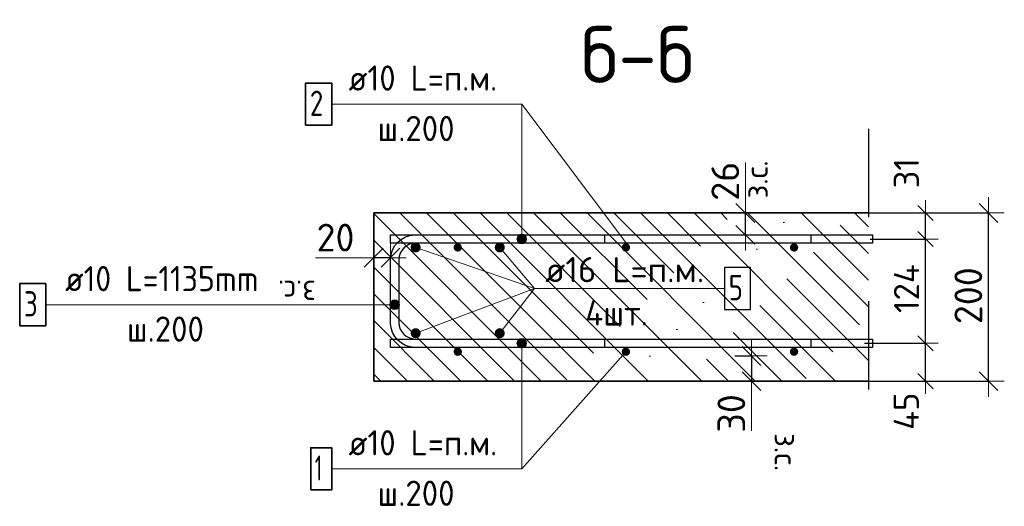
# Model space of a CAD drawing. Header units: metres. Extents: x -38 to 106, y -15 to 20.
# Tile 32 of 40: x 71.746 to 72.918, y 7.193 to 7.772. Entities that reach past the tile are written whole.
import ezdxf

# ---------------------------------------------------------------- set-up
doc = ezdxf.new("R2010")
doc.units = ezdxf.units.M
doc.header["$PDMODE"] = 65
doc.linetypes.add('______4', pattern=[0.135, 0.105, -0.03])
for name, color, linetype, lineweight in [('XR$6$STANDARD_1', 7, 'Continuous', 25), ('XR$6$Арм. стержнями верхней зоны', 180, 'Continuous', 35), ('XR$6$Арм. стержнями нижней зоны', 180, 'Continuous', 35), ('XR$6$Арм.стержн. Арматура края', 96, 'Continuous', 35), ('XR$6$Арм.стержн. Доп. арматура', 180, 'Continuous', 35), ('XR$6$Размерная линия (1)', 7, 'Continuous', 13), ('XR$6$Размерная линия_ общее', 7, 'Continuous', 13)]:
    doc.layers.add(name, color=color, linetype=linetype, lineweight=lineweight)
doc.styles.add('ISOCPEUR', font='txt')
doc.dimstyles.new('DIMSTYLE_10', dxfattribs={"dimtxt": 0.033, "dimasz": 0.0375, "dimexe": 0, "dimexo": 0, "dimgap": 0.0165, "dimtad": 2, "dimdec": 0, "dimlfac": 1000, "dimrnd": 1, "dimzin": 12, "dimdsep": 46, "dimtxsty": 'ISOCPEUR', "dimblk1": 'ALL_ML_STRICH', "dimblk2": 'ALL_ML_STRICH', "dimsah": 1, "dimcen": 0, "dimclrd": 7, "dimclre": 256, "dimclrt": 7, "dimadec": 0, "dimazin": 0, "dimtfac": 1, "dimtdec": 0, "dimtix": 1, "dimtmove": 2, "dimatfit": 3, "dimfxl": 0, "dimtzin": 0, "dimlwd": 0, "dimlwe": -3, "dimarcsym": 0})
doc.dimstyles.new('DIMSTYLE_15', dxfattribs={"dimtxt": 0.033, "dimasz": 0.0375, "dimexe": 0, "dimexo": 0, "dimgap": 0.0165, "dimtad": 2, "dimdec": 0, "dimlfac": 1000, "dimrnd": 1, "dimzin": 12, "dimdsep": 46, "dimtxsty": 'ISOCPEUR', "dimblk1": 'ALL_ML_STRICH', "dimblk2": 'ALL_ML_STRICH', "dimsah": 1, "dimcen": 0, "dimclrd": 7, "dimclre": 256, "dimclrt": 7, "dimadec": 0, "dimazin": 0, "dimtfac": 1, "dimtdec": 0, "dimtix": 1, "dimtmove": 2, "dimatfit": 3, "dimfxl": 0, "dimtvp": 1.2, "dimtzin": 0, "dimlwd": 0, "dimlwe": -3, "dimarcsym": 0})
doc.dimstyles.new('DIMSTYLE_16', dxfattribs={"dimtxt": 0.033, "dimasz": 0.0375, "dimexe": 0, "dimexo": 0, "dimgap": 0.0165, "dimtad": 2, "dimdec": 0, "dimlfac": 1000, "dimrnd": 1, "dimzin": 12, "dimdsep": 46, "dimtxsty": 'ISOCPEUR', "dimblk1": 'ALL_ML_STRICH', "dimblk2": 'ALL_ML_STRICH', "dimsah": 1, "dimcen": 0, "dimclrd": 7, "dimclre": 256, "dimclrt": 7, "dimadec": 0, "dimazin": 0, "dimtfac": 1, "dimtdec": 0, "dimtix": 1, "dimtmove": 2, "dimatfit": 3, "dimfxl": 0, "dimtvp": 1.2, "dimtzin": 0, "dimlwd": 0, "dimlwe": -3, "dimarcsym": 0})
doc.dimstyles.new('DIMSTYLE_19', dxfattribs={"dimtxt": 0.03, "dimasz": 0.03, "dimexe": 0, "dimexo": 0, "dimgap": 0.015, "dimtad": 2, "dimdec": 0, "dimlfac": 1000, "dimrnd": 1, "dimzin": 12, "dimdsep": 46, "dimtxsty": 'ISOCPEUR', "dimblk1": 'ALL_ML_STRICH', "dimblk2": 'ALL_ML_STRICH', "dimsah": 1, "dimcen": 0, "dimclrd": 7, "dimclre": 256, "dimclrt": 7, "dimadec": 0, "dimazin": 0, "dimtfac": 1, "dimtdec": 0, "dimtix": 1, "dimtmove": 2, "dimatfit": 3, "dimfxl": 0, "dimtvp": 1.2, "dimtzin": 0, "dimlwd": 0, "dimlwe": -3, "dimarcsym": 0})
doc.dimstyles.new('DIMSTYLE_20', dxfattribs={"dimtxt": 0.03, "dimasz": 0.03, "dimexe": 0, "dimexo": 0, "dimgap": 0.015, "dimtad": 2, "dimdec": 0, "dimlfac": 1000, "dimrnd": 1, "dimzin": 12, "dimdsep": 46, "dimtxsty": 'ISOCPEUR', "dimblk1": 'ALL_ML_STRICH', "dimblk2": 'ALL_ML_STRICH', "dimsah": 1, "dimcen": 0, "dimclrd": 7, "dimclre": 256, "dimclrt": 7, "dimadec": 0, "dimazin": 0, "dimtfac": 1, "dimtdec": 0, "dimtix": 1, "dimtmove": 2, "dimatfit": 3, "dimfxl": 0, "dimtzin": 0, "dimlwd": 0, "dimlwe": -3, "dimarcsym": 0})
doc.dimstyles.new('DIMSTYLE_21', dxfattribs={"dimtxt": 0.03, "dimasz": 0.03, "dimexe": 0, "dimexo": 0, "dimgap": 0.015, "dimtad": 2, "dimdec": 0, "dimlfac": 1000, "dimrnd": 1, "dimzin": 12, "dimdsep": 46, "dimtxsty": 'ISOCPEUR', "dimblk1": 'ALL_ML_STRICH', "dimblk2": 'ALL_ML_STRICH', "dimsah": 1, "dimcen": 0, "dimclrd": 7, "dimclre": 256, "dimclrt": 7, "dimadec": 0, "dimazin": 0, "dimtfac": 1, "dimtdec": 0, "dimtix": 1, "dimtmove": 2, "dimatfit": 3, "dimfxl": 0, "dimtvp": 1.2, "dimtzin": 0, "dimlwd": 0, "dimlwe": -3, "dimarcsym": 0})

# ---------------------------------------------------------------- blocks, each defined once
blk = doc.blocks.new('ALL_ML_STRICH')
at = {"color": 0, "linetype": 'ByBlock', "lineweight": -2}
for p, q in [((0, -0.5), (0, 0.5)), ((-1, 0), (0.5, 0)), ((-0.3, -0.3), (0.3, 0.3))]:
    blk.add_line(p, q, dxfattribs=at)
blk = doc.blocks.new('*D174')
at = {"layer": 'DEFPOINTS', "color": 7, "linetype": 'Continuous', "lineweight": 13, "transparency": 33554687}
for p in [(72.7273, 7.5419), (72.7273, 7.3419), (72.8988, 7.3419)]:
    blk.add_point(p, dxfattribs=at)
at = {"layer": 'XR$6$Размерная линия_ общее', "color": 253, "linetype": 'Continuous', "lineweight": -2, "true_color": 0xa0a0a0, "transparency": 33554687}
for p, q in [((72.7473, 7.5419), (72.8988, 7.5419)), ((72.7473, 7.3419), (72.8988, 7.3419))]:
    blk.add_line(p, q, dxfattribs=at)
at = {"layer": 'XR$6$Размерная линия_ общее', "color": 7, "linetype": 'Continuous', "lineweight": -2, "transparency": 33554687}
blk.add_line((72.8988, 7.3419), (72.8988, 7.5419), dxfattribs=at)
at = {"layer": 'XR$6$Размерная линия_ общее', "color": 7, "linetype": 'Continuous', "lineweight": 13, "transparency": 33554687, "xscale": 0.0375, "yscale": 0.0375, "zscale": 0.0375}
for p, rotation in [((72.8988, 7.5419), 90), ((72.8988, 7.3419), 270)]:
    blk.add_blockref('ALL_ML_STRICH', p, dxfattribs=dict(at, rotation=rotation))
at = {"layer": 'XR$6$Размерная линия_ общее', "color": 7, "linetype": 'Continuous', "lineweight": 13, "transparency": 33554687, "insert": (72.8748, 7.4435), "char_height": 0.033, "width": 0.099, "attachment_point": 5, "rotation": 90, "style": 'ISOCPEUR'}
blk.add_mtext('\\A1;{200}', dxfattribs=at)
blk = doc.blocks.new('*D175')
at = {"layer": 'DEFPOINTS', "color": 7, "linetype": 'Continuous', "lineweight": 13, "transparency": 33554687}
for p in [(72.5769, 7.3719), (72.6169, 7.3719), (72.5769, 7.3419)]:
    blk.add_point(p, dxfattribs=at)
at = {"layer": 'XR$6$Размерная линия_ общее', "color": 253, "linetype": 'Continuous', "lineweight": -2, "true_color": 0xa0a0a0, "transparency": 33554687}
for p, q in [((72.5969, 7.3719), (72.6169, 7.3719)), ((72.5969, 7.3419), (72.6169, 7.3419))]:
    blk.add_line(p, q, dxfattribs=at)
at = {"layer": 'XR$6$Размерная линия_ общее', "color": 7, "linetype": 'Continuous', "lineweight": -2, "transparency": 33554687}
blk.add_line((72.6169, 7.3719), (72.6169, 7.3419), dxfattribs=at)
at = {"layer": 'XR$6$Размерная линия_ общее', "color": 7, "linetype": 'Continuous', "lineweight": 13, "transparency": 33554687, "xscale": 0.0375, "yscale": 0.0375, "zscale": 0.0375}
for p, rotation in [((72.6169, 7.3719), 90), ((72.6169, 7.3419), 270)]:
    blk.add_blockref('ALL_ML_STRICH', p, dxfattribs=dict(at, rotation=rotation))
at = {"layer": 'XR$6$Размерная линия_ общее', "color": 7, "linetype": 'Continuous', "lineweight": 13, "transparency": 33554687, "insert": (72.5929, 7.3035), "char_height": 0.033, "width": 0.066, "attachment_point": 5, "rotation": 90, "style": 'ISOCPEUR'}
blk.add_mtext('\\A1;{30}', dxfattribs=at)
at = {"layer": 'XR$6$Размерная линия_ общее', "color": 7, "linetype": 'Continuous', "lineweight": 13, "transparency": 33554687, "insert": (72.6714, 7.28), "char_height": 0.027, "width": 0.00135, "attachment_point": 1, "rotation": 270, "line_spacing_factor": 0.60241, "style": 'ISOCPEUR'}
blk.add_mtext('з.с.', dxfattribs=at)
blk = doc.blocks.new('*D178')
at = {"layer": 'DEFPOINTS', "color": 7, "linetype": 'Continuous', "lineweight": 13, "transparency": 33554687}
for p in [(72.1875, 7.4886), (72.1675, 7.4486), (72.1875, 7.4536)]:
    blk.add_point(p, dxfattribs=at)
at = {"layer": 'XR$6$Размерная линия_ общее', "color": 253, "linetype": 'Continuous', "lineweight": -2, "true_color": 0xa0a0a0, "transparency": 33554687}
for p, q in [((72.1675, 7.4686), (72.1675, 7.4886)), ((72.1875, 7.4736), (72.1875, 7.4886))]:
    blk.add_line(p, q, dxfattribs=at)
at = {"layer": 'XR$6$Размерная линия_ общее', "color": 7, "linetype": 'Continuous', "lineweight": -2, "transparency": 33554687}
blk.add_line((72.1875, 7.4886), (72.1675, 7.4886), dxfattribs=at)
at = {"layer": 'XR$6$Размерная линия_ общее', "color": 7, "linetype": 'Continuous', "lineweight": 13, "transparency": 33554687, "xscale": 0.0375, "yscale": 0.0375, "zscale": 0.0375}
for p, rotation in [((72.1675, 7.4886), 180), ((72.1875, 7.4886), 360)]:
    blk.add_blockref('ALL_ML_STRICH', p, dxfattribs=dict(at, rotation=rotation))
at = {"layer": 'XR$6$Размерная линия_ общее', "color": 7, "linetype": 'Continuous', "lineweight": 13, "transparency": 33554687, "insert": (72.1221, 7.5126), "char_height": 0.033, "width": 0.066, "attachment_point": 5, "style": 'ISOCPEUR'}
blk.add_mtext('\\A1;{20}', dxfattribs=at)
at = {"layer": 'XR$6$Размерная линия_ общее', "color": 7, "linetype": 'Continuous', "lineweight": 13, "transparency": 33554687, "insert": (72.0988, 7.4345), "char_height": 0.027, "width": 0.00135, "attachment_point": 1, "rotation": 180, "line_spacing_factor": 0.60241, "style": 'ISOCPEUR'}
blk.add_mtext('з.с.', dxfattribs=at)
blk = doc.blocks.new('*D188')
at = {"layer": 'DEFPOINTS', "color": 7, "linetype": 'Continuous', "lineweight": 13, "transparency": 33554687}
for p in [(72.5697, 7.5419), (72.5697, 7.5159), (72.6097, 7.5159)]:
    blk.add_point(p, dxfattribs=at)
at = {"layer": 'XR$6$Размерная линия_ общее', "color": 253, "linetype": 'Continuous', "lineweight": -2, "true_color": 0xa0a0a0, "transparency": 33554687}
for p, q in [((72.5897, 7.5419), (72.6097, 7.5419)), ((72.5897, 7.5159), (72.6097, 7.5159))]:
    blk.add_line(p, q, dxfattribs=at)
at = {"layer": 'XR$6$Размерная линия_ общее', "color": 7, "linetype": 'Continuous', "lineweight": -2, "transparency": 33554687}
blk.add_line((72.6097, 7.5159), (72.6097, 7.5419), dxfattribs=at)
at = {"layer": 'XR$6$Размерная линия_ общее', "color": 7, "linetype": 'Continuous', "lineweight": 13, "transparency": 33554687, "xscale": 0.0375, "yscale": 0.0375, "zscale": 0.0375}
for p, rotation in [((72.6097, 7.5419), 90), ((72.6097, 7.5159), 270)]:
    blk.add_blockref('ALL_ML_STRICH', p, dxfattribs=dict(at, rotation=rotation))
at = {"layer": 'XR$6$Размерная линия_ общее', "color": 7, "linetype": 'Continuous', "lineweight": 13, "transparency": 33554687, "insert": (72.6092, 7.5592), "char_height": 0.027, "width": 0.00135, "attachment_point": 1, "rotation": 90, "line_spacing_factor": 0.60241, "style": 'ISOCPEUR'}
blk.add_mtext('з.с.', dxfattribs=at)
at = {"layer": 'XR$6$Размерная линия_ общее', "color": 7, "linetype": 'Continuous', "lineweight": 13, "transparency": 33554687, "insert": (72.5857, 7.5796), "char_height": 0.033, "width": 0.066, "attachment_point": 5, "rotation": 90, "style": 'ISOCPEUR'}
blk.add_mtext('\\A1;{26}', dxfattribs=at)
blk = doc.blocks.new('*D189')
at = {"layer": 'DEFPOINTS', "color": 7, "linetype": 'Continuous', "lineweight": 13, "transparency": 33554687}
for p in [(72.7312, 7.3869), (72.744, 7.3419), (72.8238, 7.3419)]:
    blk.add_point(p, dxfattribs=at)
at = {"layer": 'XR$6$Размерная линия (1)', "color": 9, "linetype": 'Continuous', "lineweight": -2, "true_color": 0xc7c7c7, "transparency": 33554687}
for p, q in [((72.7512, 7.3869), (72.8238, 7.3869)), ((72.764, 7.3419), (72.8238, 7.3419))]:
    blk.add_line(p, q, dxfattribs=at)
at = {"layer": 'XR$6$Размерная линия (1)', "color": 7, "linetype": 'Continuous', "lineweight": -2, "transparency": 33554687}
blk.add_line((72.8238, 7.3419), (72.8238, 7.3869), dxfattribs=at)
at = {"layer": 'XR$6$Размерная линия (1)', "color": 7, "linetype": 'Continuous', "lineweight": 13, "transparency": 33554687, "xscale": 0.03, "yscale": 0.03, "zscale": 0.03}
for p, rotation in [((72.8238, 7.3869), 90), ((72.8238, 7.3419), 270)]:
    blk.add_blockref('ALL_ML_STRICH', p, dxfattribs=dict(at, rotation=rotation))
at = {"layer": 'XR$6$Размерная линия (1)', "color": 7, "linetype": 'Continuous', "lineweight": 13, "transparency": 33554687, "insert": (72.801, 7.3061), "char_height": 0.03, "width": 0.06, "attachment_point": 5, "rotation": 90, "style": 'ISOCPEUR'}
blk.add_mtext('\\A1;{45}', dxfattribs=at)
blk = doc.blocks.new('*D190')
at = {"layer": 'DEFPOINTS', "color": 7, "linetype": 'Continuous', "lineweight": 13, "transparency": 33554687}
for p in [(72.7382, 7.5109), (72.7312, 7.3869), (72.8238, 7.3869)]:
    blk.add_point(p, dxfattribs=at)
at = {"layer": 'XR$6$Размерная линия (1)', "color": 9, "linetype": 'Continuous', "lineweight": -2, "true_color": 0xc7c7c7, "transparency": 33554687}
for p, q in [((72.7582, 7.5109), (72.8238, 7.5109)), ((72.7512, 7.3869), (72.8238, 7.3869))]:
    blk.add_line(p, q, dxfattribs=at)
at = {"layer": 'XR$6$Размерная линия (1)', "color": 7, "linetype": 'Continuous', "lineweight": -2, "transparency": 33554687}
blk.add_line((72.8238, 7.3869), (72.8238, 7.5109), dxfattribs=at)
at = {"layer": 'XR$6$Размерная линия (1)', "color": 7, "linetype": 'Continuous', "lineweight": 13, "transparency": 33554687, "xscale": 0.03, "yscale": 0.03, "zscale": 0.03}
for p, rotation in [((72.8238, 7.5109), 90), ((72.8238, 7.3869), 270)]:
    blk.add_blockref('ALL_ML_STRICH', p, dxfattribs=dict(at, rotation=rotation))
at = {"layer": 'XR$6$Размерная линия (1)', "color": 7, "linetype": 'Continuous', "lineweight": 13, "transparency": 33554687, "insert": (72.8013, 7.4519), "char_height": 0.03, "width": 0.09, "attachment_point": 5, "rotation": 90, "style": 'ISOCPEUR'}
blk.add_mtext('\\A1;{124}', dxfattribs=at)
blk = doc.blocks.new('*D191')
at = {"layer": 'DEFPOINTS', "color": 7, "linetype": 'Continuous', "lineweight": 13, "transparency": 33554687}
for p in [(72.7203, 7.5419), (72.7382, 7.5109), (72.8238, 7.5109)]:
    blk.add_point(p, dxfattribs=at)
at = {"layer": 'XR$6$Размерная линия (1)', "color": 9, "linetype": 'Continuous', "lineweight": -2, "true_color": 0xc7c7c7, "transparency": 33554687}
for p, q in [((72.7403, 7.5419), (72.8238, 7.5419)), ((72.7582, 7.5109), (72.8238, 7.5109))]:
    blk.add_line(p, q, dxfattribs=at)
at = {"layer": 'XR$6$Размерная линия (1)', "color": 7, "linetype": 'Continuous', "lineweight": -2, "transparency": 33554687}
blk.add_line((72.8238, 7.5109), (72.8238, 7.5419), dxfattribs=at)
at = {"layer": 'XR$6$Размерная линия (1)', "color": 7, "linetype": 'Continuous', "lineweight": 13, "transparency": 33554687, "xscale": 0.03, "yscale": 0.03, "zscale": 0.03}
for p, rotation in [((72.8238, 7.5419), 90), ((72.8238, 7.5109), 270)]:
    blk.add_blockref('ALL_ML_STRICH', p, dxfattribs=dict(at, rotation=rotation))
at = {"layer": 'XR$6$Размерная линия (1)', "color": 7, "linetype": 'Continuous', "lineweight": 13, "transparency": 33554687, "insert": (72.8011, 7.5892), "char_height": 0.03, "width": 0.06, "attachment_point": 5, "rotation": 90, "style": 'ISOCPEUR'}
blk.add_mtext('\\A1;{31}', dxfattribs=at)

msp = doc.modelspace()

# ---------------------------------------------------------------- hatches: boundary and pattern name
at = {"layer": 'XR$6$STANDARD_1', "linetype": 'Continuous', "lineweight": 13, "transparency": 33554687}
h = msp.add_hatch(dxfattribs=at)
h.set_pattern_fill('__________540', scale=0.015, style=0, pattern_type=2)
h.set_pattern_definition([(135, (0, 0), (-0.031819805, -0.031819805), [0.4, -0.05, 0, -0.05]), (135, (-0.01591, -0.01591), (-0.031819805, -0.031819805), [0.8, -0.1, 0.1, -0.1])])
h.paths.add_polyline_path([(72.1675, 7.5419), (72.1675, 7.3419), (72.7559, 7.3419), (72.7559, 7.5419)], flags=0)
at = {"layer": 'XR$6$Арм. стержнями верхней зоны', "linetype": 'Continuous', "lineweight": 13, "transparency": 33554687}
for points in [[(72.3484, 7.5137), (72.3388, 7.5137), (72.338, 7.5109)], [(72.3484, 7.5137), (72.338, 7.5109), (72.3492, 7.5109)], [(72.3492, 7.5109), (72.338, 7.5109), (72.3388, 7.5081)], [(72.3464, 7.5157), (72.3408, 7.5157), (72.3388, 7.5137)], [(72.3464, 7.5157), (72.3388, 7.5137), (72.3484, 7.5137)], [(72.3492, 7.5109), (72.3388, 7.5081), (72.3484, 7.5081)], [(72.3484, 7.5081), (72.3388, 7.5081), (72.3408, 7.506)], [(72.3408, 7.5157), (72.3464, 7.5157), (72.3436, 7.5165)], [(72.3484, 7.5081), (72.3408, 7.506), (72.3464, 7.506)], [(72.3464, 7.506), (72.3408, 7.506), (72.3436, 7.5053)]]:
    msp.add_hatch(color=7, dxfattribs=at).paths.add_polyline_path(points)
at = {"layer": 'XR$6$Арм. стержнями верхней зоны', "linetype": 'Continuous', "lineweight": 50, "transparency": 33554687}
for points in [[(72.2725, 7.5009), (72.2721, 7.5028), (72.271, 7.5044), (72.2694, 7.5055), (72.2675, 7.5059), (72.2656, 7.5055), (72.264, 7.5044), (72.2629, 7.5028), (72.2625, 7.5009), (72.2629, 7.499), (72.264, 7.4973), (72.2656, 7.4963), (72.2675, 7.4959), (72.2694, 7.4963), (72.271, 7.4973), (72.2721, 7.499)], [(72.4725, 7.5009), (72.4721, 7.5028), (72.471, 7.5044), (72.4694, 7.5055), (72.4675, 7.5059), (72.4656, 7.5055), (72.464, 7.5044), (72.4629, 7.5028), (72.4625, 7.5009), (72.4629, 7.499), (72.464, 7.4973), (72.4656, 7.4963), (72.4675, 7.4959), (72.4694, 7.4963), (72.471, 7.4973), (72.4721, 7.499)], [(72.6725, 7.5009), (72.6721, 7.5028), (72.671, 7.5044), (72.6694, 7.5055), (72.6675, 7.5059), (72.6656, 7.5055), (72.664, 7.5044), (72.6629, 7.5028), (72.6625, 7.5009), (72.6629, 7.499), (72.664, 7.4973), (72.6656, 7.4963), (72.6675, 7.4959), (72.6694, 7.4963), (72.671, 7.4973), (72.6721, 7.499)]]:
    msp.add_hatch(color=4, dxfattribs=at).paths.add_polyline_path(points)
at = {"layer": 'XR$6$Арм. стержнями нижней зоны', "linetype": 'Continuous', "lineweight": 13, "transparency": 33554687}
for points in [[(72.3388, 7.3897), (72.3484, 7.3897), (72.3464, 7.3917)], [(72.3388, 7.3897), (72.3464, 7.3917), (72.3408, 7.3917)], [(72.3408, 7.3917), (72.3464, 7.3917), (72.3436, 7.3925)], [(72.338, 7.3869), (72.3492, 7.3869), (72.3484, 7.3897)], [(72.338, 7.3869), (72.3484, 7.3897), (72.3388, 7.3897)], [(72.3388, 7.3841), (72.3492, 7.3869), (72.338, 7.3869)], [(72.3388, 7.3841), (72.3484, 7.3841), (72.3492, 7.3869)], [(72.3408, 7.382), (72.3484, 7.3841), (72.3388, 7.3841)], [(72.3408, 7.382), (72.3464, 7.382), (72.3484, 7.3841)], [(72.3464, 7.382), (72.3408, 7.382), (72.3436, 7.3813)]]:
    msp.add_hatch(color=7, dxfattribs=at).paths.add_polyline_path(points)
at = {"layer": 'XR$6$Арм. стержнями нижней зоны', "linetype": 'Continuous', "lineweight": 50, "transparency": 33554687}
for points in [[(72.2725, 7.3769), (72.2721, 7.3788), (72.271, 7.3804), (72.2694, 7.3815), (72.2675, 7.3819), (72.2656, 7.3815), (72.264, 7.3804), (72.2629, 7.3788), (72.2625, 7.3769), (72.2629, 7.375), (72.264, 7.3733), (72.2656, 7.3723), (72.2675, 7.3719), (72.2694, 7.3723), (72.271, 7.3733), (72.2721, 7.375)], [(72.4725, 7.3769), (72.4721, 7.3788), (72.471, 7.3804), (72.4694, 7.3815), (72.4675, 7.3819), (72.4656, 7.3815), (72.464, 7.3804), (72.4629, 7.3788), (72.4625, 7.3769), (72.4629, 7.375), (72.464, 7.3733), (72.4656, 7.3723), (72.4675, 7.3719), (72.4694, 7.3723), (72.471, 7.3733), (72.4721, 7.375)], [(72.6725, 7.3769), (72.6721, 7.3788), (72.671, 7.3804), (72.6694, 7.3815), (72.6675, 7.3819), (72.6656, 7.3815), (72.664, 7.3804), (72.6629, 7.3788), (72.6625, 7.3769), (72.6629, 7.375), (72.664, 7.3733), (72.6656, 7.3723), (72.6675, 7.3719), (72.6694, 7.3723), (72.671, 7.3733), (72.6721, 7.375)]]:
    msp.add_hatch(color=4, dxfattribs=at).paths.add_polyline_path(points)
at = {"layer": 'XR$6$Арм.стержн. Арматура края', "linetype": 'Continuous', "lineweight": 13, "transparency": 33554687}
for points in [[(72.1877, 7.4357), (72.1897, 7.428), (72.1897, 7.4377)], [(72.1897, 7.4377), (72.1925, 7.4272), (72.1925, 7.4385)], [(72.1897, 7.4377), (72.1897, 7.428), (72.1925, 7.4272)], [(72.1925, 7.4385), (72.1925, 7.4272), (72.1953, 7.428)], [(72.1925, 7.4385), (72.1953, 7.428), (72.1953, 7.4377)], [(72.1953, 7.4377), (72.1953, 7.428), (72.1973, 7.43)], [(72.1953, 7.4377), (72.1973, 7.43), (72.1973, 7.4357)], [(72.1877, 7.43), (72.1877, 7.4357), (72.1869, 7.4328)], [(72.1877, 7.4357), (72.1877, 7.43), (72.1897, 7.428)], [(72.1973, 7.4357), (72.1973, 7.43), (72.1981, 7.4328)]]:
    msp.add_hatch(color=7, dxfattribs=at).paths.add_polyline_path(points)
at = {"layer": 'XR$6$Арм.стержн. Доп. арматура', "linetype": 'Continuous', "lineweight": 50, "transparency": 33554687}
for points in [[(72.2235, 7.5009), (72.223, 7.5032), (72.2217, 7.5051), (72.2198, 7.5064), (72.2175, 7.5069), (72.2152, 7.5064), (72.2132, 7.5051), (72.2119, 7.5032), (72.2115, 7.5009), (72.2119, 7.4986), (72.2132, 7.4966), (72.2152, 7.4953), (72.2175, 7.4949), (72.2198, 7.4953), (72.2217, 7.4966), (72.223, 7.4986)], [(72.3235, 7.5009), (72.323, 7.5032), (72.3217, 7.5051), (72.3198, 7.5064), (72.3175, 7.5069), (72.3152, 7.5064), (72.3132, 7.5051), (72.3119, 7.5032), (72.3115, 7.5009), (72.3119, 7.4986), (72.3132, 7.4966), (72.3152, 7.4953), (72.3175, 7.4949), (72.3198, 7.4953), (72.3217, 7.4966), (72.323, 7.4986)], [(72.2235, 7.3989), (72.223, 7.4012), (72.2217, 7.4031), (72.2198, 7.4044), (72.2175, 7.4049), (72.2152, 7.4044), (72.2132, 7.4031), (72.2119, 7.4012), (72.2115, 7.3989), (72.2119, 7.3966), (72.2132, 7.3946), (72.2152, 7.3933), (72.2175, 7.3929), (72.2198, 7.3933), (72.2217, 7.3946), (72.223, 7.3966)], [(72.3235, 7.3989), (72.323, 7.4012), (72.3217, 7.4031), (72.3198, 7.4044), (72.3175, 7.4049), (72.3152, 7.4044), (72.3132, 7.4031), (72.3119, 7.4012), (72.3115, 7.3989), (72.3119, 7.3966), (72.3132, 7.3946), (72.3152, 7.3933), (72.3175, 7.3929), (72.3198, 7.3933), (72.3217, 7.3946), (72.323, 7.3966)]]:
    msp.add_hatch(color=34, dxfattribs=at).paths.add_polyline_path(points)

# ---------------------------------------------------------------- linework, layer by layer
at = {"layer": 'XR$6$STANDARD_1', "color": 7, "linetype": 'Continuous', "lineweight": 13, "transparency": 33554687}
for p, q in [((72.4675, 7.5069), (72.3436, 7.6713)), ((72.6097, 7.5419), (72.6097, 7.6019)), ((72.1675, 7.4886), (72.0985, 7.4886)), ((72.4675, 7.3769), (72.3436, 7.2376)), ((72.6169, 7.3419), (72.6169, 7.2829))]:
    msp.add_line(p, q, dxfattribs=at)
at = {"layer": 'XR$6$STANDARD_1', "color": 7, "linetype": '______4', "lineweight": 25, "transparency": 33554687}
msp.add_line((72.7559, 7.6419), (72.7559, 7.2419), dxfattribs=at)
at = {"layer": 'XR$6$STANDARD_1', "color": 7, "linetype": 'Continuous', "lineweight": 35, "transparency": 33554687}
for p, q in [((72.1675, 7.5419), (72.1675, 7.3419)), ((72.7559, 7.5419), (72.1675, 7.5419)), ((72.1675, 7.3419), (72.7559, 7.3419))]:
    msp.add_line(p, q, dxfattribs=at)
at = {"layer": 'XR$6$Арм. стержнями верхней зоны', "color": 7, "linetype": 'Continuous', "lineweight": 13, "transparency": 33554687}
for p, q in [((72.1176, 7.6713), (72.3436, 7.6713)), ((72.3436, 7.6713), (72.3436, 7.5109)), ((72.338, 7.5109), (72.338, 7.5109)), ((72.3436, 7.5165), (72.3436, 7.5165)), ((72.3492, 7.5109), (72.3492, 7.5109)), ((72.3436, 7.5053), (72.3436, 7.5053))]:
    msp.add_line(p, q, dxfattribs=at)
at = {"layer": 'XR$6$Арм. стержнями верхней зоны', "color": 7, "linetype": 'Continuous', "lineweight": 35, "transparency": 33554687}
msp.add_lwpolyline([(72.0866, 7.6463), (72.1176, 7.6463), (72.1176, 7.6963), (72.0866, 7.6963), (72.0866, 7.6463)], dxfattribs=at)
at = {"layer": 'XR$6$Арм. стержнями верхней зоны', "color": 4, "linetype": 'Continuous', "lineweight": 25, "transparency": 33554687}
for points in [[(72.7609, 7.5059), (72.1875, 7.5059), (72.1875, 7.5159), (72.7609, 7.5159), (72.7609, 7.5059)], [(72.7609, 7.5059), (72.4425, 7.5059), (72.4425, 7.5159), (72.7609, 7.5159), (72.7609, 7.5059)]]:
    msp.add_lwpolyline(points, dxfattribs=at)
at = {"layer": 'XR$6$Арм. стержнями верхней зоны', "color": 7, "linetype": 'Continuous', "lineweight": 13, "transparency": 33554687}
msp.add_circle((72.3436, 7.5109), 0.00563, dxfattribs=at)
at = {"layer": 'XR$6$Арм. стержнями нижней зоны', "color": 7, "linetype": 'Continuous', "lineweight": 13, "transparency": 33554687}
for p, q in [((72.3436, 7.3925), (72.3436, 7.3925)), ((72.338, 7.3869), (72.338, 7.3869)), ((72.3436, 7.2376), (72.3436, 7.3869)), ((72.3436, 7.3813), (72.3436, 7.3813)), ((72.3492, 7.3869), (72.3492, 7.3869)), ((72.1176, 7.2376), (72.3436, 7.2376))]:
    msp.add_line(p, q, dxfattribs=at)
at = {"layer": 'XR$6$Арм. стержнями нижней зоны', "color": 4, "linetype": 'Continuous', "lineweight": 25, "transparency": 33554687}
for points in [[(72.7609, 7.3819), (72.1875, 7.3819), (72.1875, 7.3919), (72.7609, 7.3919), (72.7609, 7.3819)], [(72.7609, 7.3819), (72.4425, 7.3819), (72.4425, 7.3919), (72.7609, 7.3919), (72.7609, 7.3819)]]:
    msp.add_lwpolyline(points, dxfattribs=at)
at = {"layer": 'XR$6$Арм. стержнями нижней зоны', "color": 7, "linetype": 'Continuous', "lineweight": 35, "transparency": 33554687}
msp.add_lwpolyline([(72.0926, 7.2126), (72.1176, 7.2126), (72.1176, 7.2626), (72.0926, 7.2626), (72.0926, 7.2126)], dxfattribs=at)
at = {"layer": 'XR$6$Арм. стержнями нижней зоны', "color": 7, "linetype": 'Continuous', "lineweight": 13, "transparency": 33554687}
msp.add_circle((72.3436, 7.3869), 0.00563, dxfattribs=at)
at = {"layer": 'XR$6$Арм.стержн. Арматура края', "color": 7, "linetype": 'Continuous', "lineweight": 13, "transparency": 33554687}
for p, q in [((72.1925, 7.4385), (72.1925, 7.4385)), ((71.7775, 7.4328), (72.0875, 7.4328)), ((72.0875, 7.4328), (72.1925, 7.4328)), ((72.1869, 7.4328), (72.1869, 7.4328)), ((72.1925, 7.4272), (72.1925, 7.4272)), ((72.1981, 7.4328), (72.1981, 7.4328))]:
    msp.add_line(p, q, dxfattribs=at)
at = {"layer": 'XR$6$Арм.стержн. Арматура края', "color": 4, "linetype": 'Continuous', "lineweight": 25, "transparency": 33554687}
msp.add_lwpolyline([(72.6875, 7.3819), (72.2161, 7.3819), (72.2109, 7.3826), (72.2054, 7.3844), (72.2004, 7.3872), (72.1963, 7.3906), (72.1928, 7.3948), (72.19, 7.3998), (72.1882, 7.4052), (72.1875, 7.4104), (72.1875, 7.4873), (72.1882, 7.4925), (72.19, 7.498), (72.1928, 7.503), (72.1963, 7.5071), (72.2004, 7.5106), (72.2054, 7.5134), (72.2109, 7.5152), (72.2161, 7.5159), (72.6875, 7.5159), (72.6875, 7.5059), (72.2168, 7.5059), (72.2131, 7.5054), (72.2095, 7.5042), (72.2061, 7.5023), (72.2034, 7.5), (72.2011, 7.4973), (72.1992, 7.4939), (72.198, 7.4903), (72.1975, 7.4866), (72.1975, 7.4111), (72.198, 7.4075), (72.1992, 7.4038), (72.2011, 7.4005), (72.2034, 7.3977), (72.2061, 7.3955), (72.2095, 7.3936), (72.2131, 7.3924), (72.2168, 7.3919), (72.6875, 7.3919), (72.6875, 7.3819)], dxfattribs=at)
at = {"layer": 'XR$6$Арм.стержн. Арматура края', "color": 7, "linetype": 'Continuous', "lineweight": 35, "transparency": 33554687}
msp.add_lwpolyline([(71.7465, 7.4078), (71.7775, 7.4078), (71.7775, 7.4578), (71.7465, 7.4578), (71.7465, 7.4078)], dxfattribs=at)
at = {"layer": 'XR$6$Арм.стержн. Арматура края', "color": 7, "linetype": 'Continuous', "lineweight": 13, "transparency": 33554687}
msp.add_circle((72.1925, 7.4328), 0.00563, dxfattribs=at)
at = {"layer": 'XR$6$Арм.стержн. Доп. арматура', "color": 7, "linetype": 'Continuous', "lineweight": 13, "transparency": 33554687}
for q in [(72.2175, 7.5009), (72.3175, 7.5009), (72.2175, 7.3989), (72.3175, 7.3989), (72.5847, 7.452)]:
    msp.add_line((72.3587, 7.452), q, dxfattribs=at)
at = {"layer": 'XR$6$Арм.стержн. Доп. арматура', "color": 7, "linetype": 'Continuous', "lineweight": 25, "transparency": 33554687}
msp.add_lwpolyline([(72.5847, 7.427), (72.6157, 7.427), (72.6157, 7.477), (72.5847, 7.477), (72.5847, 7.427)], dxfattribs=at)

# ---------------------------------------------------------------- texts
at = {"layer": 'XR$6$STANDARD_1', "color": 7, "linetype": 'Continuous', "lineweight": 50, "transparency": 33554687, "insert": (72.4813, 7.7303), "char_height": 0.0675, "width": 0.172565, "attachment_point": 5, "style": 'ISOCPEUR'}
msp.add_mtext('\\A1;{\\fISOCPEUR|i0|b0;\\H0.067500;\\W1.000000;\\C7;б-б}\\P', dxfattribs=at)
at = {"layer": 'XR$6$Арм. стержнями верхней зоны', "color": 7, "linetype": 'Continuous', "lineweight": 25, "transparency": 33554687, "char_height": 0.03, "attachment_point": 7, "style": 'ISOCPEUR'}
for s, insert, width in [('\\W0.94;ø10 L=п.м.', (72.1376, 7.6873), 0.199983), ('\\W0.78;2', (72.0916, 7.6573), 0.032641), ('\\W0.95;ш.200 ', (72.1721, 7.6273), 0.1312)]:
    msp.add_mtext(s, dxfattribs=dict(at, insert=insert, width=width))
at = {"layer": 'XR$6$Арм. стержнями нижней зоны', "color": 7, "linetype": 'Continuous', "lineweight": 25, "transparency": 33554687, "char_height": 0.03, "attachment_point": 7, "style": 'ISOCPEUR'}
for s, insert, width in [('\\W0.94;ø10 L=п.м.', (72.1376, 7.2536), 0.199983), ('\\W0.56;1', (72.0976, 7.2236), 0.023333), ('\\W0.95;ш.200 ', (72.1721, 7.1936), 0.1312)]:
    msp.add_mtext(s, dxfattribs=dict(at, insert=insert, width=width))
at = {"layer": 'XR$6$Арм.стержн. Арматура края', "color": 7, "linetype": 'Continuous', "lineweight": 25, "transparency": 33554687, "char_height": 0.03, "attachment_point": 7, "style": 'ISOCPEUR'}
for s, insert, width in [('\\W0.92;ø10 L=1135mm ', (71.8005, 7.4488), 0.280669), ('\\W0.78;3', (71.7515, 7.4188), 0.032641), ('\\W0.95;ш.200 ', (71.874, 7.3888), 0.1312)]:
    msp.add_mtext(s, dxfattribs=dict(at, insert=insert, width=width))
at = {"layer": 'XR$6$Арм.стержн. Доп. арматура', "color": 7, "linetype": 'Continuous', "lineweight": 25, "transparency": 33554687, "char_height": 0.03, "style": 'ISOCPEUR'}
for s, insert, width, attachment_point in [('\\A1;{\\fISOCPEUR|i0|b0;\\H0.030000;\\W1.000000;\\C7;ø16 L=п.м.}\\P', (72.5607, 7.4595), 0.200091, 9), ('\\W0.78;5', (72.5897, 7.438), 0.032641, 7), ('\\W0.95;4шт. ', (72.4192, 7.408), 0.119158, 7)]:
    msp.add_mtext(s, dxfattribs=dict(at, insert=insert, width=width, attachment_point=attachment_point))

# ---------------------------------------------------------------- dimensions: what is measured, and where the dimension line sits
at = {"layer": 'XR$6$Размерная линия (1)', "color": 7, "linetype": 'Continuous', "lineweight": 13, "transparency": 33554687}
for base, p1, p2, dimstyle, picture, middle in [((72.8238, 7.5419), (72.7582, 7.5109), (72.7403, 7.5419), 'DIMSTYLE_21', '*D191', (72.8011, 7.5892)), ((72.8238, 7.5109), (72.7512, 7.3869), (72.7582, 7.5109), 'DIMSTYLE_20', '*D190', (72.8013, 7.4519)), ((72.8238, 7.3869), (72.764, 7.3419), (72.7512, 7.3869), 'DIMSTYLE_19', '*D189', (72.801, 7.3061))]:
    dim = msp.add_linear_dim(base=base, p1=p1, p2=p2, angle=90, dimstyle=dimstyle, override={"dimpost": '<>', "dimclrd": 7, "dimclre": 9, "dimclrt": 7, "dimlwd": 0, "dimlwe": 65533}, dxfattribs=at)
    dim.commit()
    dim.dimension.update_dxf_attribs({"geometry": picture, "text_midpoint": middle, "dimtype": 160})
at = {"layer": 'XR$6$Размерная линия_ общее', "color": 7, "linetype": 'Continuous', "lineweight": 13, "transparency": 33554687}
for base, p1, p2, angle, dimstyle, picture, middle in [((72.6097, 7.5419), (72.5897, 7.5159), (72.5897, 7.5419), 90, 'DIMSTYLE_16', '*D188', (72.5857, 7.5796)), ((72.1675, 7.4886), (72.1875, 7.4736), (72.1675, 7.4686), 180, 'DIMSTYLE_16', '*D178', (72.1221, 7.5126)), ((72.6169, 7.3419), (72.5969, 7.3719), (72.5969, 7.3419), 270, 'DIMSTYLE_15', '*D175', (72.5929, 7.3035))]:
    dim = msp.add_linear_dim(base=base, p1=p1, p2=p2, angle=angle, text='<>\\Xз.с.', dimstyle=dimstyle, override={"dimpost": '<>', "dimclrd": 7, "dimclre": 253, "dimclrt": 7, "dimlwd": 0, "dimlwe": 65533}, dxfattribs=at)
    dim.commit()
    dim.dimension.update_dxf_attribs({"geometry": picture, "text_midpoint": middle, "dimtype": 160})
dim = msp.add_linear_dim(base=(72.8988, 7.5419), p1=(72.7473, 7.3419), p2=(72.7473, 7.5419), angle=90, dimstyle='DIMSTYLE_10', override={"dimpost": '<>', "dimclrd": 7, "dimclre": 253, "dimclrt": 7, "dimlwd": 0, "dimlwe": 65533}, dxfattribs=at)
dim.commit()
dim.dimension.update_dxf_attribs({"geometry": '*D174', "text_midpoint": (72.8748, 7.4435), "dimtype": 160})

doc.saveas('drawing.dxf')
